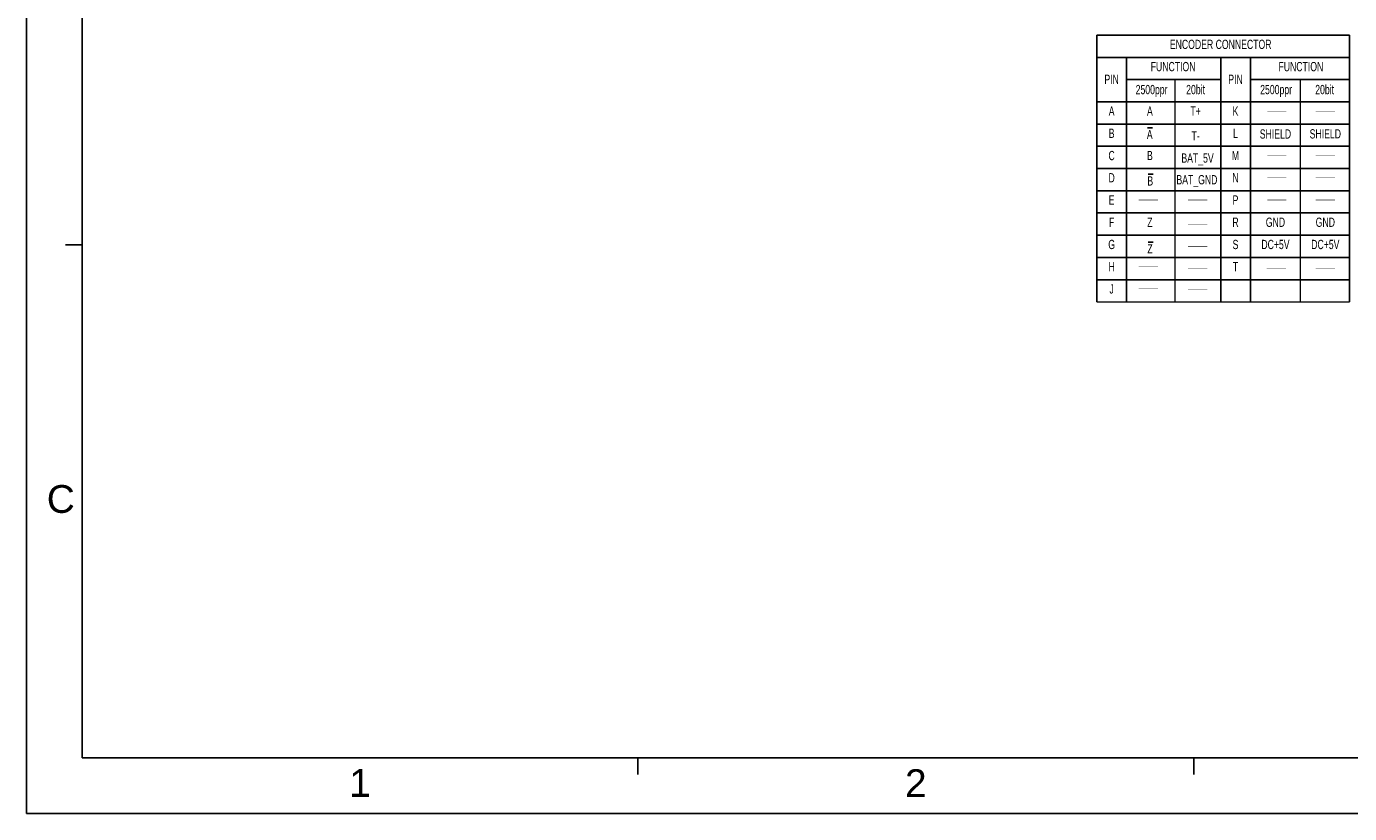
# Model space of a CAD drawing. Header units: millimetres. Extents: x -95 to 535, y -111 to 334.
# Tile 1 of 20: x -95 to 262, y -111 to 101. Entities that reach past the tile are written whole.
import ezdxf
from ezdxf.enums import TextEntityAlignment as Align

# ---------------------------------------------------------------- set-up
doc = ezdxf.new("R2010")
doc.units = ezdxf.units.MM
doc.header["$LTSCALE"] = 23.1
doc.layers.get('0').update_dxf_attribs({"linetype": 'CONTINUOUS'})
doc.layers.add('DRAWING FRAME', color=1, linetype='CONTINUOUS')
doc.styles.add('ARIAL', font='ARIAL.TTF')
doc.styles.get("Standard").update_dxf_attribs({"font": 'txt', "width": 0.7})

# ---------------------------------------------------------------- blocks, each defined once
blk = doc.blocks.new('OVER_BAR_BL0', base_point=(178.65, 78.19))
at = {"color": 7, "linetype": 'Continuous'}
blk.add_line((177.97, 79.72), (179.33, 79.72), dxfattribs=at)
at = {"color": 7, "linetype": 'Continuous', "width": 0.7}
blk.add_text('A', height=2.5, dxfattribs=at).set_placement((177.77, 76.66))
blk = doc.blocks.new('OVER_BAR_BL1', base_point=(178.78, 65.66))
at = {"color": 7, "linetype": 'Continuous'}
blk.add_line((178.1, 67.19), (179.47, 67.19), dxfattribs=at)
at = {"color": 7, "linetype": 'Continuous', "width": 0.7}
blk.add_text('B', height=2.5, dxfattribs=at).set_placement((177.91, 64.13))
blk = doc.blocks.new('OVER_BAR_BL2', base_point=(178.78, 47.33))
at = {"color": 7, "linetype": 'Continuous'}
blk.add_line((178.1, 48.87), (179.47, 48.87), dxfattribs=at)
at = {"color": 7, "linetype": 'Continuous', "width": 0.7}
blk.add_text('Z', height=2.5, dxfattribs=at).set_placement((177.91, 45.8))

msp = doc.modelspace()

# ---------------------------------------------------------------- linework, layer by layer
at = {"color": 7, "linetype": 'Continuous'}
for p, q in [((194.2947, 98.9715), (262.4777, 98.9715)), ((194.2947, 98.9715), (194.2947, 26.9715)), ((262.4777, 98.9715), (262.4777, 26.9715)), ((194.2947, 92.9715), (262.4777, 92.9715)), ((202.2947, 92.9715), (202.2947, 26.9715)), ((227.7263, 92.9715), (227.7263, 26.9715)), ((235.7263, 92.9715), (235.7263, 26.9715)), ((202.2947, 86.9715), (227.7263, 86.9715)), ((235.7263, 86.9715), (262.4777, 86.9715)), ((194.2947, 80.9715), (262.4777, 80.9715)), ((194.2947, 74.9715), (262.4777, 74.9715)), ((194.2947, 68.9715), (262.4777, 68.9715)), ((194.2947, 62.9715), (262.4777, 62.9715)), ((194.2947, 56.9715), (262.4777, 56.9715)), ((194.2947, 50.9715), (262.4777, 50.9715)), ((194.2947, 44.9715), (262.4777, 44.9715)), ((194.2947, 38.9715), (262.4777, 38.9715)), ((194.2947, 32.9715), (262.4777, 32.9715))]:
    msp.add_line(p, q, dxfattribs=at)
at = {"color": 7, "linetype": 'Continuous', "lineweight": 0}
for p, q in [((215.3943, 86.9715), (215.3943, 26.9715)), ((249.1885, 86.9715), (249.1885, 26.9715)), ((194.2947, 26.9715), (262.4777, 26.9715))]:
    msp.add_line(p, q, dxfattribs=at)
at = {"color": 7, "linetype": 'Continuous', "const_width": 0.1}
for points in [[(240.2739, 78.4715), (245.4822, 78.4715)], [(240.2739, 66.4715), (245.4822, 66.4715)], [(240.2739, 60.4715), (245.4822, 60.4715)], [(205.5988, 54.4715), (210.8071, 54.4715)], [(240.2739, 54.4715), (245.4822, 54.4715)], [(205.5988, 36.4715), (210.8071, 36.4715)], [(205.5988, 30.4715), (210.8071, 30.4715)]]:
    msp.add_lwpolyline(points, dxfattribs=at)
at = {"color": 7, "linetype": 'Continuous', "lineweight": 0, "const_width": 0.1}
for points in [[(253.3522, 78.4715), (258.5605, 78.4715)], [(253.3522, 66.4715), (258.5605, 66.4715)], [(253.3522, 60.4715), (258.5605, 60.4715)], [(218.9229, 54.4715), (224.1312, 54.4715)], [(253.3522, 54.4715), (258.5605, 54.4715)], [(218.9229, 47.8738), (224.1312, 47.8738)], [(218.9229, 41.8738), (224.1312, 41.8738)], [(218.9229, 35.8738), (224.1312, 35.8738)], [(240.113, 36.0865), (245.3213, 36.0865)], [(253.3522, 36.0865), (258.5605, 36.0865)], [(218.9229, 30.2216), (224.1312, 30.2216)]]:
    msp.add_lwpolyline(points, dxfattribs=at)
at = {"layer": 'DRAWING FRAME', "color": 4}
for p, q in [((-94.5553, 334.3981), (-94.5553, -111.1019)), ((-94.5553, -111.1019), (535.4447, -111.1019))]:
    msp.add_line(p, q, dxfattribs=at)
at = {"layer": 'DRAWING FRAME', "color": 3}
for p, q in [((-79.5553, 319.3981), (-79.5553, -96.1019)), ((-79.5553, 42.3981), (-84.0553, 42.3981)), ((520.4447, -96.1019), (-79.5553, -96.1019)), ((70.4447, -96.1019), (70.4447, -100.6019)), ((220.4447, -96.1019), (220.4447, -100.6019))]:
    msp.add_line(p, q, dxfattribs=at)

# ---------------------------------------------------------------- block references
at = {"color": 7, "linetype": 'Continuous'}
for name, p in [('OVER_BAR_BL0', (208.6753, 72.4351)), ('OVER_BAR_BL1', (208.8101, 59.9034)), ('OVER_BAR_BL2', (208.8101, 41.5774))]:
    msp.add_blockref(name, p, dxfattribs=at)

# ---------------------------------------------------------------- texts
at = {"color": 7, "linetype": 'Continuous', "width": 0.7}
for s, p in [('ENCODER CONNECTOR', (227.7263, 95.2215)), ('FUNCTION', (214.8785, 89.2215)), ('FUNCTION', (249.3659, 89.2215)), ('PIN', (198.2947, 85.7929)), ('PIN', (231.7263, 85.7929)), ('A', (198.2947, 77.2215)), ('A', (208.6196, 77.2215)), ('K', (231.7263, 77.2215)), ('B', (198.2947, 71.2215)), ('L', (231.7263, 71.2215)), ('SHIELD', (242.5028, 71.0442)), ('C', (198.2947, 65.2215)), ('B', (208.6196, 65.2215)), ('BAT_5V', (221.4817, 64.5361)), ('M', (231.7263, 65.2215)), ('D', (198.2947, 59.2215)), ('BAT_GND', (221.3146, 58.6942)), ('N', (231.7263, 59.2215)), ('E', (198.2947, 53.2215)), ('P', (231.7263, 53.2215)), ('F', (198.2947, 47.2215)), ('Z', (208.6196, 47.2215)), ('R', (231.7263, 47.2215)), ('GND', (242.5028, 47.2215)), ('G', (198.2947, 41.2215)), ('S', (231.7263, 41.2215)), ('DC+5V', (242.5028, 41.2215)), ('H', (198.2947, 35.2215)), ('T', (231.7263, 35.2215)), ('J', (198.2947, 29.2215))]:
    msp.add_text(s, height=2.5, dxfattribs=at).set_placement(p, align=Align.CENTER)
at = {"color": 7, "linetype": 'Continuous', "lineweight": 0, "width": 0.7}
for s, p in [('20bit', (220.9516, 83.0237)), ('20bit', (255.7763, 83.0237)), ('2500ppr', (209.0759, 83.0237)), ('2500ppr', (242.684, 83.0237)), ('T+', (220.9516, 77.2215)), ('T-', (220.9516, 70.536)), ('SHIELD', (255.9651, 71.0797)), ('GND', (255.9651, 47.2215)), ('DC+5V', (255.9651, 41.2215))]:
    msp.add_text(s, height=2.5, dxfattribs=at).set_placement(p, align=Align.CENTER)
at = {"layer": 'DRAWING FRAME', "color": 1, "style": 'ARIAL'}
for s, p in [('C', (-85.2928, -26.2089)), ('1', (-4.5464, -102.845)), ('2', (145.4536, -102.845))]:
    msp.add_text(s, height=7.5, dxfattribs=at).set_placement(p, align=Align.MIDDLE)

doc.saveas('drawing.dxf')
